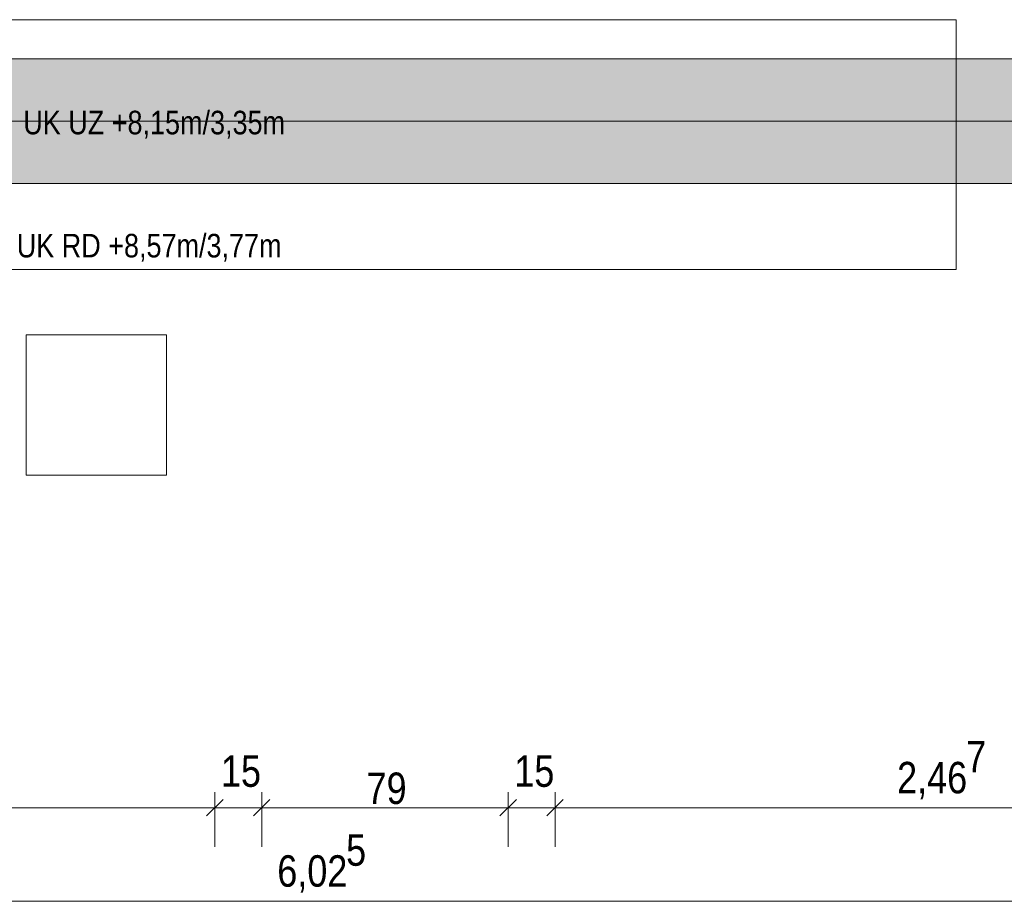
# Model space of a CAD drawing. Extents: x -620 to 3480, y 62 to 1107.
# Tile 185 of 244: x -83 to -20, y 776 to 832. Entities that reach past the tile are written whole.
import ezdxf
from ezdxf.lldxf.tags import DXFTag

# ---------------------------------------------------------------- set-up
doc = ezdxf.new("R2010")
doc.units = 0
doc.layers.get('0').update_dxf_attribs({"lineweight": 35})
for name, color, linetype, lineweight, true_color in [('00_Beschriftung UZ', 3, 'Continuous', 13, 0x00ff00), ('30 -35 Decken- 1 Konstruktion-Träger- Stahlbeton', 7, 'grob-A06G9GKW8I', 13, 0x33aa00), ('60- 61 allgemeine Ausstattung- 1 Möbel', 7, 'Continuous', 9, 0x00cccc), ('70 -76 Bemaßung- 2 Allgemein', 9, 'Continuous', 5, 0x808080)]:
    doc.layers.add(name, color=color, linetype=linetype, lineweight=lineweight, true_color=true_color)
doc.layers.add('70 -71 Achsen- 1 Gebäudeachsen', color=7, linetype='STRICHPUNKT2-A06G9GKV8I', lineweight=18)
doc.layers.add('iwb_Schraffur_Unterzug', color=7, linetype='Continuous', lineweight=5, true_color=0xffffcc, plot=False)
doc.styles.get("Standard").update_dxf_attribs({"font": 'ARIALN.TTF'})
tags = doc.linetypes.add('grob-A06G9GKW8I', pattern=[14, 3, -8, 3]).pattern_tags.tags
tags[8:9] = [DXFTag(74, 4), DXFTag(75, 0), DXFTag(340, '0'), DXFTag(46, 0.0), DXFTag(50, 0.0), DXFTag(44, 0.0), DXFTag(45, 0.0)]
tags[6:7] = [DXFTag(74, 4), DXFTag(75, 0), DXFTag(340, '0'), DXFTag(46, 0.0), DXFTag(50, 0.0), DXFTag(44, 0.0), DXFTag(45, 0.0)]
tags[4:5] = [DXFTag(74, 4), DXFTag(75, 0), DXFTag(340, '0'), DXFTag(46, 0.0), DXFTag(50, 0.0), DXFTag(44, 0.0), DXFTag(45, 0.0)]
tags = doc.linetypes.add('STRICHPUNKT2-A06G9GKV8I', pattern=[12.7, 6.35, -3.175, 0, -3.175]).pattern_tags.tags
tags[10:11] = [DXFTag(74, 4), DXFTag(75, 0), DXFTag(340, '0'), DXFTag(46, 0.0), DXFTag(50, 0.0), DXFTag(44, 0.0), DXFTag(45, 0.0)]
tags[8:9] = [DXFTag(74, 4), DXFTag(75, 0), DXFTag(340, '0'), DXFTag(46, 0.0), DXFTag(50, 0.0), DXFTag(44, 0.0), DXFTag(45, 0.0)]
tags[6:7] = [DXFTag(74, 4), DXFTag(75, 0), DXFTag(340, '0'), DXFTag(46, 0.0), DXFTag(50, 0.0), DXFTag(44, 0.0), DXFTag(45, 0.0)]
tags[4:5] = [DXFTag(74, 4), DXFTag(75, 0), DXFTag(340, '0'), DXFTag(46, 0.0), DXFTag(50, 0.0), DXFTag(44, 0.0), DXFTag(45, 0.0)]

# ---------------------------------------------------------------- blocks, each defined once
blk = doc.blocks.new('Referenz-A06G9GKX8I')
at = {"layer": '30 -35 Decken- 1 Konstruktion-Träger- Stahlbeton', "color": 0}
for p, q in [((-562.014, 829.957), (-3.513, 829.957)), ((-562.014, 821.957), (-3.513, 821.957))]:
    blk.add_line(p, q, dxfattribs=at)
at = {"layer": '60- 61 allgemeine Ausstattung- 1 Möbel', "color": 0, "linetype": 'Continuous', "ltscale": 0.13}
for p, q in [((-127.613, 832.457), (-23.013, 832.457)), ((-23.013, 832.457), (-23.013, 816.457)), ((-23.013, 816.457), (-111.613, 816.457)), ((-82.613, 803.257), (-82.613, 812.257)), ((-82.613, 812.257), (-73.613, 812.257)), ((-73.613, 812.257), (-73.613, 803.257)), ((-73.613, 803.257), (-82.613, 803.257))]:
    blk.add_line(p, q, dxfattribs=at)
at = {"layer": '70 -71 Achsen- 1 Gebäudeachsen', "color": 0, "linetype": 'STRICHPUNKT2-A06G9GKV8I', "ltscale": 0.18}
blk.add_line((-562.014, 825.957), (85.427, 825.957), dxfattribs=at)
at = {"layer": '70 -76 Bemaßung- 2 Allgemein', "color": 0, "linetype": 'Continuous', "lineweight": 20, "ltscale": 0.2}
for p, q in [((-69.983, 782.488), (-71.044, 781.427)), ((-69.983, 782.488), (-71.044, 781.427)), ((-68.044, 781.427), (-66.983, 782.488)), ((-68.044, 781.427), (-66.983, 782.488)), ((-51.183, 782.488), (-52.244, 781.427)), ((-51.183, 782.488), (-52.244, 781.427)), ((-49.244, 781.427), (-48.183, 782.488)), ((-49.244, 781.427), (-48.183, 782.488))]:
    blk.add_line(p, q, dxfattribs=at)
at = {"layer": '70 -76 Bemaßung- 2 Allgemein', "color": 0, "linetype": 'Continuous', "ltscale": 0.13}
for p, q in [((-70.513, 779.457), (-70.513, 782.957)), ((-70.513, 779.457), (-70.513, 782.957)), ((-67.513, 779.457), (-67.513, 782.957)), ((-67.513, 779.457), (-67.513, 782.957)), ((-51.713, 779.457), (-51.713, 782.957)), ((-51.713, 779.457), (-51.713, 782.957)), ((-48.713, 779.457), (-48.713, 782.957)), ((-48.713, 779.457), (-48.713, 782.957)), ((-71.574, 781.957), (-122.953, 781.957)), ((-71.574, 781.957), (-72.634, 781.957)), ((-69.513, 781.957), (-71.574, 781.957)), ((-69.513, 781.957), (-71.574, 781.957)), ((-67.513, 781.957), (-70.513, 781.957)), ((-68.513, 781.957), (-66.453, 781.957)), ((-68.513, 781.957), (-66.453, 781.957)), ((-66.453, 781.957), (-65.392, 781.957)), ((-52.774, 781.957), (-66.453, 781.957)), ((-52.774, 781.957), (-53.834, 781.957)), ((-50.713, 781.957), (-52.774, 781.957)), ((-50.713, 781.957), (-52.774, 781.957)), ((-48.713, 781.957), (-51.713, 781.957)), ((-49.713, 781.957), (-47.653, 781.957)), ((-49.713, 781.957), (-47.653, 781.957)), ((-47.653, 781.957), (-46.592, 781.957)), ((-0.434, 781.957), (-47.653, 781.957)), ((-4.574, 775.957), (-122.953, 775.957))]:
    blk.add_line(p, q, dxfattribs=at)
at = {"layer": '00_Beschriftung UZ', "color": 0, "linetype": 'ByBlock', "lineweight": 5, "ltscale": 0.13, "char_height": 1.51033, "attachment_point": 1}
for s, insert in [('{\\fArial Narrow;UK UZ +8,15m/3,35m}', (-82.795, 826.62)), ('{\\fArial Narrow;UK RD +8,57m/3,77m}', (-83.212, 818.732))]:
    blk.add_mtext(s, dxfattribs=dict(at, insert=insert))
at = {"layer": '70 -76 Bemaßung- 2 Allgemein', "color": 0, "linetype": 'Continuous', "ltscale": 0.13, "char_height": 2.01377, "attachment_point": 1}
for s, insert in [('{\\fArial Narrow;7}', (-22.365, 786.234)), ('{\\fArial Narrow;15}', (-70.125, 785.308)), ('{\\fArial Narrow;15}', (-51.325, 785.308)), ('{\\fArial Narrow;2,46}', (-26.791, 784.891)), ('{\\fArial Narrow;79}', (-60.792, 784.208)), ('{\\fArial Narrow;5}', (-62.105, 780.25)), ('{\\fArial Narrow;6,02}', (-66.515, 778.907))]:
    blk.add_mtext(s, dxfattribs=dict(at, insert=insert))
blk = doc.blocks.new('Referenz-A06G9GKZ8I')
at = {"layer": 'iwb_Schraffur_Unterzug', "linetype": 'Continuous', "ltscale": 0.13}
for points in [[(-562.014, 829.957), (-3.513, 829.957), (-562.014, 828.824)], [(-562.014, 828.824), (-3.513, 829.957), (-3.513, 821.957)], [(-562.014, 828.824), (-3.513, 821.957), (-562.014, 823.09)], [(-562.014, 823.09), (-3.513, 821.957), (-562.014, 821.957)]]:
    blk.add_solid(points, dxfattribs=at)

msp = doc.modelspace()

# ---------------------------------------------------------------- block references
at = {"color": 8, "lineweight": 25, "ltscale": 0.25, "true_color": 0x808080}
for name in ['Referenz-A06G9GKX8I', 'Referenz-A06G9GKZ8I']:
    msp.add_blockref(name, (0, 0), dxfattribs=at)

doc.saveas('drawing.dxf')
